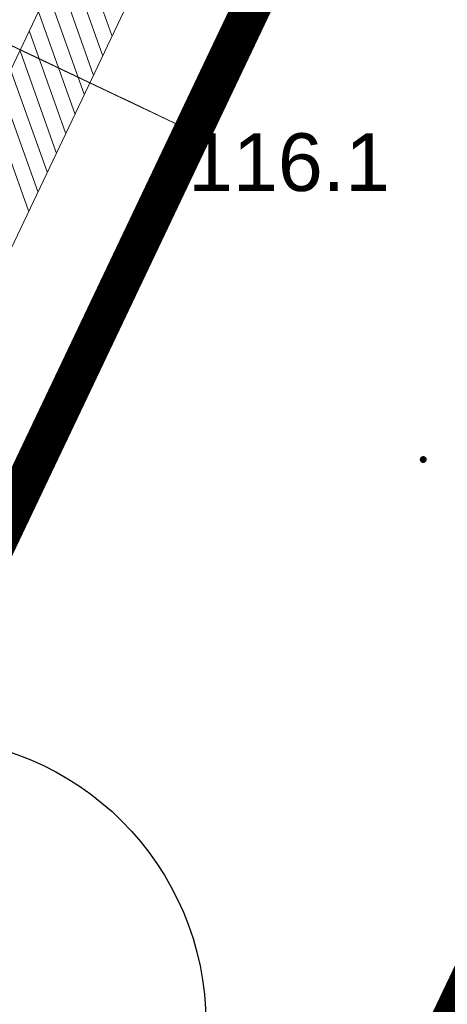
# Model space of a CAD drawing. Extents: x 6423319 to 6423678, y 5669680 to 5669855.
# Tile 23 of 29: x 6423361.43 to 6423366.98, y 5669758.35 to 5669771.14. Entities that reach past the tile are written whole.
import ezdxf
from ezdxf.enums import TextEntityAlignment as Align

# ---------------------------------------------------------------- set-up
doc = ezdxf.new("R2010")
doc.units = 0
for name, pattern in [('$0$OTWORY$0$HIDDEN', [0.375, 0.25, -0.125]), ('2 1', [3, 2, -1]), ('PRZER1-1', [2, 1, -1]), ('PRZER3-1', [4, 3, -1])]:
    doc.linetypes.add(name, pattern=pattern)
doc.layers.get('0').update_dxf_attribs({"linetype": 'CONTINUOUS', "lineweight": 13})
for name, color, linetype, lineweight in [('0 - PMProj. - Opisy + tabela', 7, 'CONTINUOUS', 0), ('22', 101, '$0$OTWORY$0$HIDDEN', 40), ('3 H POWIERZCHNIE', 142, 'CONTINUOUS', 18), ('_drzewa korony', 101, 'CONTINUOUS', 25), ('_MPZP_linie rozgraniczające', 150, '$0$OTWORY$0$HIDDEN', 40), ('GEPPGD', 7, 'CONTINUOUS', 18), ('GSPWPN', 7, 'CONTINUOUS', 13), ('GSPWPN_O', 7, 'CONTINUOUS', 13), ('mapa 1', 150, '$0$OTWORY$0$HIDDEN', 40), ('PMProj. - trawnik parkowy', 63, 'CONTINUOUS', 0), ('Z 2', 60, 'CONTINUOUS', 18), ('zakres', 6, 'CONTINUOUS', 50)]:
    doc.layers.add(name, color=color, linetype=linetype, lineweight=lineweight)
doc.layers.add('3 łąki', color=7, linetype='CONTINUOUS')
doc.layers.add('GESDZI', color=7, linetype='CONTINUOUS', lineweight=18, plot=False)
doc.layers.add('GESKKL', color=7, linetype='PRZER3-1', lineweight=18, true_color=0x24bc24)
doc.layers.add('GESUZY', color=7, linetype='PRZER1-1', lineweight=18, true_color=0x008000)
doc.styles.add('GEO-INFO', font='arial.ttf')
pattern_1 = [(90, (4252822.110707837, 7451227.796183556), (-0.15875, 0.07937500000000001), [0, -0.15875])]

# ---------------------------------------------------------------- blocks, each defined once
blk = doc.blocks.new('EPPGS')
at = {"color": 0}
blk.add_lwpolyline([(0, 0.5), (0.154508, 0.475528), (0.293893, 0.404508), (0.404508, 0.293893), (0.475528, 0.154508), (0.5, 0), (0.475528, -0.154508), (0.404508, -0.293893), (0.293893, -0.404508), (0.154508, -0.475528), (0, -0.5), (-0.154508, -0.475528), (-0.293893, -0.404508), (-0.404508, -0.293893), (-0.475528, -0.154508), (-0.5, 0), (-0.475528, 0.154508), (-0.404508, 0.293893), (-0.293893, 0.404508), (-0.154508, 0.475528)], close=True, dxfattribs=at)
blk = doc.blocks.new('KOLO')
blk.add_hatch(color=0).paths.add_polyline_path([(-0.5, 0), (-0.482963, -0.12941), (-0.433013, -0.25), (-0.353553, -0.353553), (-0.25, -0.433013), (-0.12941, -0.482963), (0, -0.5), (0.12941, -0.482963), (0.25, -0.433013), (0.353553, -0.353553), (0.433013, -0.25), (0.482963, -0.12941), (0.5, 0), (0.482963, 0.12941), (0.433013, 0.25), (0.353553, 0.353553), (0.25, 0.433013), (0.12941, 0.482963), (0, 0.5), (-0.12941, 0.482963), (-0.25, 0.433013), (-0.353553, 0.353553), (-0.433013, 0.25), (-0.482963, 0.12941)])
blk = doc.blocks.new('D_GSPWPN1')
blk.add_hatch(color=0).paths.add_polyline_path([(-0.045, 0), (-0.043467, -0.011647), (-0.038971, -0.0225), (-0.03182, -0.03182), (-0.0225, -0.038971), (-0.011647, -0.043467), (0, -0.045), (0.011647, -0.043467), (0.0225, -0.038971), (0.03182, -0.03182), (0.038971, -0.0225), (0.043467, -0.011647), (0.045, 0), (0.043467, 0.011647), (0.038971, 0.0225), (0.03182, 0.03182), (0.0225, 0.038971), (0.011647, 0.043467), (0, 0.045), (-0.011647, 0.043467), (-0.0225, 0.038971), (-0.03182, 0.03182), (-0.038971, 0.0225), (-0.043467, 0.011647)])
blk = doc.blocks.new('m1')
at = {"layer": '_MPZP_linie rozgraniczające', "ltscale": 10, "const_width": 0.5}
for points in [[(-13.74000000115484, -35.54000000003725), (-6.819999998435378, -20.96999999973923), (-1.730000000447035, -10.25000000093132), (3.450000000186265, 0.6699999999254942), (8.549999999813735, 11.39999999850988), (13.67654165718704, 22.19164287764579), (20.87999999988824, 37.36000000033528), (30.43499999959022, 32.72900000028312), (31.67382877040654, 32.11749784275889)], [(31.67999999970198, 32.12999999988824), (26.26999999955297, 21.17000000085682), (21.17999999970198, 19.29000000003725), (-6.480000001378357, -38.95999999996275), (-1.400000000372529, -41.34999999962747), (4.929999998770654, -44.34999999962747), (8.997000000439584, -46.26900000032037), (15.68699999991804, -43.90000000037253), (48.45100000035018, 24.0109999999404), (31.67999999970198, 32.12999999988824)]]:
    blk.add_lwpolyline(points, dxfattribs=at)
at = {"layer": 'GESDZI', "color": 7, "linetype": 'Continuous', "lineweight": 18}
for points in [[(2.850158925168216, 27.33468761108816), (13.68000000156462, 22.19000000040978), (20.87999999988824, 37.36000000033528), (14.24799999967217, 40.57500000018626), (13.67253728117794, 40.85345655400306)], [(8.549999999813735, 11.39999999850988), (13.68000000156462, 22.19000000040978), (2.850158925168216, 27.33468761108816)]]:
    blk.add_lwpolyline(points, dxfattribs=at)
blk.add_lwpolyline([(21.17999999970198, 19.29000000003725), (26.26999999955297, 21.17000000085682), (31.67999999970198, 32.12999999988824), (30.43499999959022, 32.72900000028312), (20.87999999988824, 37.36000000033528), (13.68000000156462, 22.19000000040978), (8.549999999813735, 11.39999999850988), (3.450000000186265, 0.6699999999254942), (-1.730000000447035, -10.25000000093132), (-6.819999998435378, -20.96999999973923), (-13.74000000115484, -35.54000000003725), (-6.480000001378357, -38.95999999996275)], close=True, dxfattribs=at)
at = {"layer": 'GESKKL', "color": 82, "linetype": 'PRZER3-1', "lineweight": 18, "ltscale": 0.5, "true_color": 0x24bc24}
for points in [[(2.850158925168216, 27.33468761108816), (13.68000000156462, 22.19000000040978), (20.87999999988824, 37.36000000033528), (14.24799999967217, 40.57500000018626), (13.67253728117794, 40.85345655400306)], [(8.549999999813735, 11.39999999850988), (13.68000000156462, 22.19000000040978), (2.850158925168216, 27.33468761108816)]]:
    blk.add_lwpolyline(points, dxfattribs=at)
blk.add_lwpolyline([(21.17999999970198, 19.29000000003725), (26.26999999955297, 21.17000000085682), (31.67999999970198, 32.12999999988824), (30.43499999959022, 32.72900000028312), (20.87999999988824, 37.36000000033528), (13.68000000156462, 22.19000000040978), (8.549999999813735, 11.39999999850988), (3.450000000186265, 0.6699999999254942), (-1.730000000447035, -10.25000000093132), (-6.819999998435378, -20.96999999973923), (-13.74000000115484, -35.54000000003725), (-6.480000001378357, -38.95999999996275)], close=True, dxfattribs=at)
at = {"layer": 'GESUZY', "color": 96, "linetype": 'PRZER1-1', "lineweight": 18, "ltscale": 0.5, "true_color": 0x008000}
for points in [[(2.850158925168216, 27.33468761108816), (13.68000000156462, 22.19000000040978), (20.87999999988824, 37.36000000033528), (14.24799999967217, 40.57500000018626), (13.67253728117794, 40.85345655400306)], [(8.549999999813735, 11.39999999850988), (13.68000000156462, 22.19000000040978), (2.850158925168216, 27.33468761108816)]]:
    blk.add_lwpolyline(points, dxfattribs=at)
blk.add_lwpolyline([(21.17999999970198, 19.29000000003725), (26.26999999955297, 21.17000000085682), (31.67999999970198, 32.12999999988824), (30.43499999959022, 32.72900000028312), (20.87999999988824, 37.36000000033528), (13.68000000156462, 22.19000000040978), (8.549999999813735, 11.39999999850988), (3.450000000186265, 0.6699999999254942), (-1.730000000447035, -10.25000000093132), (-6.819999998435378, -20.96999999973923), (-13.74000000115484, -35.54000000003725), (-6.480000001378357, -38.95999999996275)], close=True, dxfattribs=at)
at = {"layer": 'zakres', "color": 6, "linetype": 'Continuous', "lineweight": 0}
for p, q in [((13.44236617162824, 27.47369157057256), (-20.26354857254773, -43.50857646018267)), ((14.34569625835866, 27.04474547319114), (-19.36021848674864, -43.93752255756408)), ((12.62752796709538, 23.43812015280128), (12.15791177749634, 24.75700628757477)), ((12.50742305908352, 23.18518772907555), (12.03780686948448, 24.50407386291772)), ((12.38731815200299, 22.93225530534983), (11.91770196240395, 24.251141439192)), ((12.26721324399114, 22.67932288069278), (11.7975970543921, 23.99820901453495)), ((12.14710833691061, 22.42639045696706), (11.67749214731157, 23.74527659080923)), ((12.02700342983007, 22.17345803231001), (11.55738724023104, 23.4923441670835)), ((11.90689852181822, 21.92052560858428), (11.43728233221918, 23.23941174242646)), ((11.78679361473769, 21.66759318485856), (11.31717742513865, 22.98647931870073)), ((11.66668870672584, 21.41466076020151), (11.1970725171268, 22.73354689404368)), ((11.5465837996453, 21.16172833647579), (11.07696761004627, 22.48061447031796))]:
    blk.add_line(p, q, dxfattribs=at)
at = {"layer": 'GEPPGD', "color": 7, "lineweight": 18, "xscale": 0.5, "yscale": 0.5}
blk.add_blockref('EPPGS', (13.68000000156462, 22.19000000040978), dxfattribs=at)
at = {"layer": 'GSPWPN', "color": 7, "lineweight": 13, "xscale": 0.09, "yscale": 0.09}
blk.add_blockref('KOLO', (12.98599999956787, 20.92300000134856), dxfattribs=at)
at = {"layer": 'GSPWPN', "color": 7, "linetype": 'Continuous', "lineweight": 13}
blk.add_blockref('D_GSPWPN1', (16.66999999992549, 17.92999999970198), dxfattribs=at)
at = {"layer": 'GSPWPN_O', "color": 7, "linetype": 'Continuous', "lineweight": 0, "style": 'GEO-INFO'}
blk.add_text('116.1', height=0.75, dxfattribs=at).set_placement((13.61799999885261, 21.79399999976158), align=Align.MIDDLE_LEFT)

msp = doc.modelspace()

# ---------------------------------------------------------------- hatches: boundary and pattern name
at = {"layer": '0 - PMProj. - Opisy + tabela', "linetype": 'Continuous'}
h = msp.add_hatch(dxfattribs=at)
h.set_pattern_fill('ACAD_ISO07W100', scale=0.05)
h.set_pattern_definition([(0, (0, 0), (0, 0.25), [0.025, -0.15])])
h.paths.add_polyline_path([(6423395.113878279, 5669764.594040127), (6423393.819554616, 5669765.218493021, 0.09716143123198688), (6423383.338301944, 5669767.906779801), (6423375.316009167, 5669751.278714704), (6423377.747787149, 5669750.105491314), (6423370.521877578, 5669735.128115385), (6423366.721204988, 5669736.961768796), (6423359.439053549, 5669721.822063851), (6423363.221819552, 5669719.997049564), (6423355.063488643, 5669703.087013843), (6423356.977544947, 5669702.183872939, -0.5906997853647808), (6423366.907276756, 5669706.129307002), (6423367.765011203, 5669707.907160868), (6423361.960039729, 5669710.707798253, -0.4142135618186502), (6423361.447295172, 5669712.17650279), (6423383.306472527, 5669757.484725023), (6423381.775353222, 5669758.223421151, -0.4142135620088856), (6423381.309221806, 5669759.558607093), (6423383.763076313, 5669764.644790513, -0.332571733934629), (6423385.995197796, 5669765.804455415, -0.07259310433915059), (6423393.234679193, 5669763.502131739), (6423394.331729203, 5669762.972854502)])
at = {"layer": '3 H POWIERZCHNIE', "lineweight": 35, "true_color": 0xecf3de}
h = msp.add_hatch(dxfattribs=at)
h.set_pattern_fill('GRAVEL-002', color=254, scale=2.5, pattern_type=2)
h.set_pattern_definition([(0, (0.125, 0), (2.5, 2.5), [0.75, -0.875, 0.125, -0.75]), (0, (1.125, 0.5), (2.5, 2.5), [0.125, -0.625, 0.5, -1.25]), (0, (1.5, 0.625), (2.5, 2.5), [0.125, -2.375]), (0, (0.375, 0.75), (2.5, 2.5), [0.5, -2]), (0, (0.125, 1), (2.5, 2.5), [0.25, -2.25]), (0, (1.875, 1.25), (2.5, 2.5), [0.25, -0.125, 0.125, -2]), (0, (0.875, 1.375), (2.5, 2.5), [0.375, -2.125]), (0, (0.25, 1.625), (2.5, 2.5), [0.25, -2.25]), (0, (1.25, 1.875), (2.5, 2.5), [0.125, -0.75, 0.375, -1.25]), (0, (0.75, 2), (2.5, 2.5), [0.25, -2.25]), (0, (1.625, 2.125), (2.5, 2.5), [0.25, -2.25]), (0, (1.125, 2.25), (2.5, 2.5), [0.25, -2.25]), (0, (2.125, 2.375), (2.5, 2.5), [0.25, -2.25]), (90, (0, 0), (-2.5, 2.5), [0.5, -0.125, 0.25, -1, 0.5, -0.125]), (90, (0.125, 1.625), (-2.5, 2.5), [0.125, -2.375]), (90, (0.5, 0.875), (-2.5, 2.5), [0.25, -0.5, 0.125, -1.625]), (90, (0.625, 1.25), (-2.5, 2.5), [0.25, -0.5, 0.375, -1.375]), (90, (1, 0.625), (-2.5, 2.5), [0.125, -1.25, 0.25, -0.125, 0.25, -0.5]), (90, (1.125, 0.375), (-2.5, 2.5), [0.125, -2.375]), (90, (1.375, 1.125), (-2.5, 2.5), [0.125, -0.125, 0.375, -1.875]), (90, (1.5, 0.75), (-2.5, 2.5), [0.25, -1, 0.125, -0.125, 0.125, -0.875]), (90, (1.75, 0.125), (-2.5, 2.5), [0.375, -2.125]), (90, (2, 2), (-2.5, 2.5), [0.125, -0.125, 0.125, -2.125]), (90, (2.125, 1.375), (-2.5, 2.5), [0.375, -2.125]), (90, (2.4375, 1.1875), (-2.5, 2.5), [0.125, -2.375]), (45, (0.875, 0), (0, 2.500000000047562), [0.176775, -3.358758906]), (45, (0.625, 2.375), (0, 2.500000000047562), [0.176775, -0.530325, 0.530325, -2.298108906]), (45, (0.875, 2), (0, 2.500000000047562), [0.35355, -0.8838835, 0.176775, -2.121325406]), (45, (1.375, 1.875), (0, 2.500000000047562), [0.35355, -1.2374375, 0.176775, -1.767771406]), (45, (0.375, 0.75), (0, 2.500000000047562), [0.176775, -3.358758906]), (45, (1, 0.75), (0, 2.500000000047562), [0.53033, -3.005203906]), (45, (1.5, 1), (0, 2.500000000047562), [0.176775, -1.06066, 0.176775, -2.121323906]), (45, (1.875, 1.25), (0, 2.500000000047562), [0.35355, -3.181983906]), (45, (2.375, 1.25), (0, 2.500000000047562), [0.35355, -3.181983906]), (45, (2.375, 0.5), (0, 2.500000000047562), [0.176775, -3.358758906]), (45, (2.125, 1.75), (0, 2.500000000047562), [0.176775, -3.358758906]), (45, (1.875, 2.125), (0, 2.500000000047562), [0.176775, -3.358758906]), (45, (2.375, 2.375), (0, 2.500000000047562), [0.176775, -3.358758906]), (45, (0, 2.375), (0, 2.500000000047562), [0.176775, -3.358758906]), (45, (1.25, 1.375), (0, 2.500000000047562), [0.176775, -3.358758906]), (45, (1.5, 2.375), (0, 2.500000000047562), [0.176775, -1.2374375, 0.176775, -1.944546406]), (45, (0.375, 1), (0, 2.500000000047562), [0.35355, -3.181983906]), (45, (0.375, 1.625), (0, 2.500000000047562), [0.530325, -3.005208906]), (135, (0.125, 1), (-2.500000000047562, 2.775557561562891e-16), [0.265175, -3.270358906]), (135, (1.5, 0.875), (-2.500000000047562, 2.775557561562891e-16), [0.176775, -3.358758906]), (135, (2.25, 1.25), (-2.500000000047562, 2.775557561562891e-16), [0.176775, -3.358758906]), (135, (1.375, 1.75), (-2.500000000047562, 2.775557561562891e-16), [0.176775, -3.358758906]), (135, (1.5, 2.125), (-2.500000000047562, 2.775557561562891e-16), [0.176775, -3.358758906]), (135, (1.125, 2.25), (-2.500000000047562, 2.775557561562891e-16), [0.176775, -3.358758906]), (135, (1.625, 2.125), (-2.500000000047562, 2.775557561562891e-16), [0.176775, -3.358758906]), (135, (0.125, 0.625), (-2.500000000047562, 2.775557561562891e-16), [0.176775, -3.358758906]), (135, (0.625, 1.5), (-2.500000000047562, 2.775557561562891e-16), [0.176775, -3.358758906]), (135, (0.625, 0.75), (-2.500000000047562, 2.775557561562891e-16), [0.35355, -3.181983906]), (135, (1.125, 0.5), (-2.500000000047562, 2.775557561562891e-16), [0.35355, -3.181983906]), (135, (2.125, 1.875), (-2.500000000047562, 2.775557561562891e-16), [0.35355, -3.181983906]), (135, (1.375, 1.25), (-2.500000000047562, 2.775557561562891e-16), [0.176775, -3.358758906]), (135, (1.75, 0.5), (-2.500000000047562, 2.775557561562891e-16), [0.35355, -2.12132, 0.176775, -0.883888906]), (135, (0.25, 1.625), (-2.499998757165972, 1.242881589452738e-06), [0.35355, -0.70710675, 0.35355, -2.121327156]), (135, (0, 0.25), (-2.500000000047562, 2.775557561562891e-16), [0.3535, -0.8840000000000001, 0.3535, -0.8840000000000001, 0.17675, -0.8837839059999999]), (26.56505118, (0.875, 0.75), (2.500000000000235, 1.274969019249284e-10), [0.5589999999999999, -0.2795, 0.2795, -4.4721699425]), (26.56505118, (1.25, 2.25), (2.500000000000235, 1.274969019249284e-10), [0.5589999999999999, -5.0311699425]), (26.56505118, (1.25, 0.5), (2.500000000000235, 1.274969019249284e-10), [0.2795, -5.310669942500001]), (26.56505118, (0.125, 0.625), (2.500000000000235, 1.274969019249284e-10), [0.2795, -5.310669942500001]), (26.56505118, (0.625, 1.25), (2.500000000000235, 1.274969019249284e-10), [0.2795, -5.310669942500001]), (26.56505118, (0.125, 1.5), (2.500000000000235, 1.274969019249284e-10), [0.2795, -5.310669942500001]), (63.43494882, (0.5, 1.75), (1.274966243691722e-10, 2.500000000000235), [0.2795, -5.310669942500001]), (63.43494882, (1.375, 1.75), (1.274966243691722e-10, 2.500000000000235), [0.2795, -5.310669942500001]), (63.43494882, (1.625, 0), (1.274966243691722e-10, 2.500000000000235), [0.2795, -5.310669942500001]), (63.43494882, (0, 1.375), (1.274966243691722e-10, 2.500000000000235), [0.2795, -5.310669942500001]), (63.43494882, (1, 0.125), (1.274966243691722e-10, 2.500000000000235), [0.2795, -1.9565, 0.2795, -3.0746699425]), (116.56505118, (0.625, 2.25), (-1.274969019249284e-10, 2.500000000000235), [0.2795, -5.310669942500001]), (116.56505118, (2.125, 1.75), (-1.274969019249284e-10, 2.500000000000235), [0.2795, -5.310669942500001]), (116.56505118, (1, 2.25), (-1.274969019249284e-10, 2.500000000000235), [0.2795, -5.310669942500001]), (116.56505118, (0, 0.875), (-1.274969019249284e-10, 2.500000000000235), [0.2795, -5.310669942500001]), (153.43494882, (1.875, 0.5), (-2.500000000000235, 1.274973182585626e-10), [0.2795, -5.310669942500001]), (153.43494882, (2.375, 1.125), (-2.500000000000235, 1.274973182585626e-10), [0.2795, -5.310669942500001]), (153.43494882, (0.875, 1.375), (-2.500000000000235, 1.274973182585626e-10), [0.2795, -5.310669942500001]), (153.43494882, (1.25, 1.875), (-2.500000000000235, 1.274973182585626e-10), [0.2795, -5.310669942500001]), (153.43494882, (2.125, 2.375), (-2.500000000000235, 1.274973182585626e-10), [0.2795, -5.310669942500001]), (153.43494882, (0.375, 0), (-2.500000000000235, 1.274973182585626e-10), [0.41925, -5.170919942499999])])
h.paths.add_polyline_path([(6423352.928220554, 5669728.353045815, 0.3525720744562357), (6423357.737770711, 5669710.75741103, -0.3634037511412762), (6423358.052482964, 5669709.512533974), (6423358.426896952, 5669710.288593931), (6423359.842040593, 5669713.221807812, -0.4942119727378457), (6423358.285958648, 5669712.901073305, -0.3223922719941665), (6423354.644209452, 5669728.294266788, -0.1080573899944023), (6423360.69630448, 5669736.499479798), (6423369.54558548, 5669743.563823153, 0.2732183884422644), (6423372.301313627, 5669751.683717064), (6423370.396262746, 5669759.751341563, -0.354080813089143), (6423372.389087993, 5669764.211885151, -0.08972873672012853), (6423380.689780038, 5669766.02198882, -0.5646342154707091), (6423381.626158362, 5669764.588099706), (6423383.276527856, 5669768.008873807, 0.1276878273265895), (6423371.343875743, 5669765.366556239, 0.0929955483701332), (6423369.863522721, 5669764.017592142), (6423368.924155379, 5669762.039351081, 0.1238162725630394), (6423368.940241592, 5669759.39039808), (6423370.842214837, 5669751.335806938, -0.269452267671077), (6423368.58506842, 5669744.716308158), (6423358.135616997, 5669736.269607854, 0.0693623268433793), (6423354.888450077, 5669732.481150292)])
at = {"layer": '3 łąki', "lineweight": 5, "true_color": 0xcfcfcf}
h = msp.add_hatch(dxfattribs=at)
h.set_pattern_fill('LINE', color=254, scale=0.1, angle=45, style=0)
h.set_pattern_definition([(45, (0, 0), (-0.2245064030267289, 0.2245064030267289), [])])
h.paths.add_polyline_path([(6423377.708, 5669703.605), (6423393.634802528, 5669736.456740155), (6423408.366526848, 5669766.713094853), (6423403.025876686, 5669769.296258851), (6423378.067726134, 5669718.128190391), (6423368.816, 5669699.372, -0.09694539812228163), (6423367.452666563, 5669697.292666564, -0.2222692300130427), (6423362.487, 5669695.428, -0.08255618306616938), (6423360.326579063, 5669696.086902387), (6423359.211076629, 5669696.547968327), (6423359.21107586, 5669696.547966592), (6423356.636683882, 5669697.69749108), (6423346.857907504, 5669702.33189745), (6423338.489098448, 5669706.295386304), (6423334.481200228, 5669708.193435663), (6423331.906087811, 5669702.740699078), (6423346.982884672, 5669695.618638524), (6423356.506027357, 5669691.0680198), (6423357.909211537, 5669690.262641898, -0.06428486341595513), (6423360.040999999, 5669688.2935, -0.2260374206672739), (6423361.09, 5669684.22, 0.009213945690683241), (6423360.918874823, 5669683.247231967, -0.07774270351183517), (6423360.691, 5669682.537999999), (6423359.507822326, 5669680.185807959), (6423367.52683932, 5669683.025426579), (6423370.119, 5669688.229, -0.1834399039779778), (6423372.76, 5669690.572999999, -0.1565602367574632), (6423377.262, 5669690.525), (6423377.797, 5669690.323), (6423380.414, 5669695.860999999), (6423379.015, 5669696.758, -0.07447898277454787), (6423377.727366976, 5669698.84947464, -0.07285368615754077), (6423377.184999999, 5669700.887999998, -0.1357412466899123)])
at = {"layer": 'PMProj. - trawnik parkowy'}
h = msp.add_hatch(dxfattribs=at)
h.set_pattern_fill('DOTS', color=256, scale=0.1, angle=90)
h.set_pattern_definition(pattern_1)
edge = h.paths.add_edge_path()
edge.add_line((6423369.54558548, 5669743.563823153), (6423368.349728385, 5669742.609175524))
edge.add_arc((6423367.359279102, 5669741.645531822), 1.381882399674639, -6.333124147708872, 44.21408531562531, ccw=False)
edge.add_arc((6423367.985737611, 5669741.480892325), 0.7470904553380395, -21.124497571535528, 0.9361070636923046, ccw=False)
edge.add_line((6423368.682623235, 5669741.211644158), (6423366.692498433, 5669737.086648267))
edge.add_line((6423366.692498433, 5669737.086648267), (6423370.475264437, 5669735.261633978))
edge.add_line((6423370.475264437, 5669735.261633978), (6423375.994676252, 5669746.701896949))
edge.add_line((6423375.994676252, 5669746.701896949), (6423374.700944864, 5669749.760618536))
edge.add_arc((6423380.127576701, 5669751.593017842), 5.727653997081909, 112.8543156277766, 198.6581738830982, ccw=False)
edge.add_line((6423377.903017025, 5669756.871024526), (6423381.626158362, 5669764.588099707))
edge.add_arc((6423380.725499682, 5669765.02262697), 1.000000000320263, 334.2447832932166, 452.0470203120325)
edge.add_arc((6423381.542095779, 5669742.175955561), 23.86126032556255, 92.0470203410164, 99.86731286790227)
edge.add_arc((6423374.896298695, 5669766.410865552), 2.658010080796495, 289.48279739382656, 344.1350305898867, ccw=False)
edge.add_line((6423375.78280838, 5669763.905048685), (6423374.830602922, 5669763.63502882))
edge.add_arc((6423375.931704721, 5669759.752073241), 4.036058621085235, 105.831910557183, 185.5448273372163)
edge.add_arc((6423705.395701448, 5669791.73602505), 335.0488957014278, 185.5448273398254, 186.2200638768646)
edge.add_arc((6423370.087987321, 5669755.191142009), 2.24443602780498, -39.80036157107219, 6.220063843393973, ccw=False)
edge.add_line((6423371.812341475, 5669753.754445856), (6423372.301313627, 5669751.683717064))
edge.add_arc((6423364.048218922, 5669749.957084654), 8.43177512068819, -49.308788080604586, 11.816436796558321, ccw=False)
at = {"layer": 'PMProj. - trawnik parkowy', "transparency": 33554687}
h = msp.add_hatch(dxfattribs=at)
h.set_pattern_fill('DOTS', color=256, scale=0.1, angle=90)
h.set_pattern_definition(pattern_1)
edge = h.paths.add_edge_path()
edge.add_line((6423375.476074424, 5669740.909203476), (6423371.407527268, 5669732.591262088))
edge.add_line((6423371.407527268, 5669732.591262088), (6423375.010161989, 5669730.853153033))
edge.add_line((6423375.010161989, 5669730.853153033), (6423368.492253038, 5669717.343272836))
edge.add_line((6423368.492253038, 5669717.343272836), (6423364.889618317, 5669719.081381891))
edge.add_line((6423364.889618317, 5669719.081381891), (6423361.53736104, 5669712.133050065))
edge.add_arc((6423362.43801972, 5669711.698522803), 0.9999999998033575, 154.2447833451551, 244.2447832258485)
edge.add_line((6423362.003492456, 5669710.797864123), (6423367.808463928, 5669707.997226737))
edge.add_line((6423367.808463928, 5669707.997226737), (6423394.288276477, 5669762.882788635))
edge.add_line((6423394.288276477, 5669762.882788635), (6423393.033739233, 5669763.488046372))
edge.add_arc((6423381.727856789, 5669739.852966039), 26.20000000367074, 64.43579642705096, 80.66211502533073)
edge.add_arc((6423385.654459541, 5669763.732283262), 2.000000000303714, 80.66211502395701, 154.2447832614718)
edge.add_line((6423383.853142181, 5669764.601337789), (6423381.399287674, 5669759.515154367))
edge.add_arc((6423382.209880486, 5669759.124079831), 0.9000000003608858, 154.2447833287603, 244.2447832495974)
edge.add_line((6423381.818805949, 5669758.313487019), (6423383.43999112, 5669757.531338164))
edge.add_line((6423383.43999112, 5669757.531338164), (6423377.03202306, 5669744.249336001))
edge.add_arc((6423433.323105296, 5669715.994539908), 62.98427932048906, 153.3460539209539, 156.6984992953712)
at = {"layer": 'PMProj. - trawnik parkowy'}
h = msp.add_hatch(dxfattribs=at)
h.set_pattern_fill('DOTS', color=256, scale=0.1, angle=90)
h.set_pattern_definition(pattern_1)
edge = h.paths.add_edge_path()
edge.add_line((6423370.842214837, 5669751.335806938), (6423370.087849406, 5669754.530439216))
edge.add_line((6423370.087849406, 5669754.530439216), (6423369.115257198, 5669754.300775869))
edge.add_line((6423369.115257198, 5669754.300775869), (6423368.610110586, 5669756.441997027))
edge.add_line((6423368.610110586, 5669756.441997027), (6423369.582192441, 5669756.671825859))
edge.add_line((6423369.582192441, 5669756.671825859), (6423368.940241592, 5669759.39039808))
edge.add_arc((6423374.198758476, 5669760.746856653), 5.430651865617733, 166.2314790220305, 194.4643889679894, ccw=False)
edge.add_line((6423368.924155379, 5669762.039351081), (6423354.888450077, 5669732.481150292))
edge.add_arc((6423370.100933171, 5669722.728046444), 18.07049187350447, 131.463796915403, 147.3350509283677, ccw=False)
edge.add_line((6423358.135616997, 5669736.269607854), (6423368.58506842, 5669744.716308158))
edge.add_arc((6423364.017926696, 5669749.968208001), 6.959973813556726, 311.010778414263, 371.332061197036)

# ---------------------------------------------------------------- linework, layer by layer
at = {"layer": '22', "color": 6}
msp.add_lwpolyline([(6423381.680392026, 5669779.630794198), (6423376.269999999, 5669768.670000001), (6423371.179999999, 5669766.79), (6423357.25052567, 5669737.455514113), (6423347.4988403, 5669716.919155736), (6423343.519999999, 5669708.54), (6423348.6, 5669706.149999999), (6423354.929999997, 5669703.15), (6423358.997, 5669701.231), (6423365.687, 5669703.6), (6423398.450999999, 5669771.510999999), (6423370.879999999, 5669784.86), (6423354.528272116, 5669750.438599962), (6423340.342289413, 5669720.555224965), (6423336.259999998, 5669711.96), (6423343.519999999, 5669708.54)], dxfattribs=at)
at = {"layer": '_drzewa korony', "linetype": 'Continuous'}
msp.add_circle((6423360.129673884, 5669758.102079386), 3.719186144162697, dxfattribs=at)
at = {"layer": 'Z 2', "color": 240, "linetype": '2 1', "true_color": 0xfc1b20}
msp.add_lwpolyline([(6423381.679999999, 5669779.629999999, 0.6, 0.6, 0), (6423403.027066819, 5669769.298698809, 0.6, 0.6, 0), (6423365.923417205, 5669693.349533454, 0.6, 0.6, 0), (6423341.726377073, 5669704.762284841, 0.6, 0.6, 0), (6423371.179999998, 5669766.79, 0.6, 0.6, 0), (6423376.269999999, 5669768.67, 0.6, 0.6, 0), (6423381.679999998, 5669779.629999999, 0, 0, 0)], format="xyseb", dxfattribs=at)

# ---------------------------------------------------------------- next in the draw order: block references
at = {"layer": 'mapa 1'}
msp.add_blockref('m1', (6423350, 5669747.5), dxfattribs=at)

doc.saveas('drawing.dxf')
